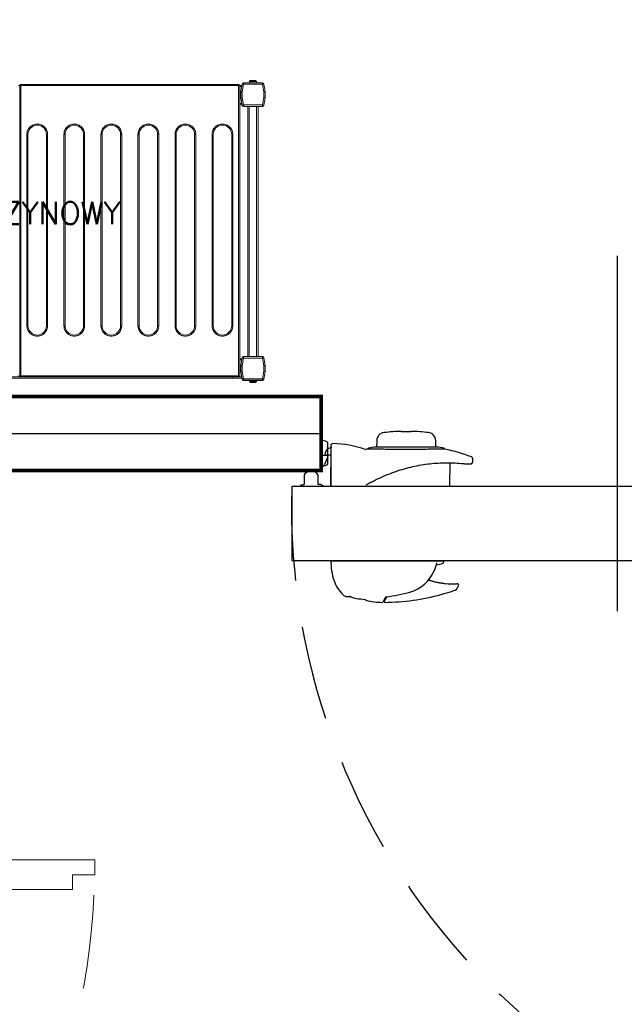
# Model space of a CAD drawing. Header units: millimetres. Extents: x 6161 to 8965, y -9035 to -5431.
# Tile 99 of 256: x 7898 to 7979, y -7390 to -7257. Entities that reach past the tile are written whole.
import ezdxf

# ---------------------------------------------------------------- set-up
doc = ezdxf.new("R2010")
doc.units = ezdxf.units.MM
doc.linetypes.add('DASHED', pattern=[19.05, 12.7, -6.35])
doc.layers.add('drzwi', color=30, linetype='Continuous', lineweight=20)
doc.layers.add('Komory', color=132, linetype='Continuous')
doc.layers.add('Regały', color=3, linetype='Continuous')
doc.styles.add('JACEK_07', font='SIMPLEX.SHX', dxfattribs={"width": 0.7})
doc.styles.add('RomanS', font='romans.shx')
doc.linetypes.add('BATTING', pattern='A,0.0001,-0.1,[134,ltypeshp.shx,S=0.1,R=0,X=-0.1,Y=0],-0.2,[134,ltypeshp.shx,S=0.1,R=180,X=0.1,Y=0],-0.1', length=0.4001)

# ---------------------------------------------------------------- blocks, each defined once
blk = doc.blocks.new('*U48')
blk.add_lwpolyline([(4, 7), (4, 10), (6, 10), (6, 100), (4, 100), (4, 103), (2, 103), (2, 7)], close=True)
at = {"color": 7}
blk.add_lwpolyline([(50, 25), (50, -25)], dxfattribs=at)
for points in [[(-2, -5), (0, -5), (0, 5), (-2, 5), (-2, 7), (2, 7), (2, 5), (2, -7), (-2, -7), (-2, -5)], [(102, -5), (100, -5), (100, 5), (102, 5), (102, 7), (98, 7), (98, 5), (98, -7), (102, -7), (102, -5)], [(2, 5), (5, 5), (5, -5), (2, -5)], [(98, 5), (95, 5), (95, -5), (98, -5)]]:
    blk.add_lwpolyline(points)
at = {"linetype": 'DASHED'}
blk.add_arc((2, 7), 96, 360, 90, dxfattribs=at)
at = {"color": 7, "insert": (50, 0), "char_height": 10, "width": 10, "attachment_point": 5, "rotation": 90, "style": 'JACEK_07'}
blk.add_mtext('90\\P200', dxfattribs=at)
blk = doc.blocks.new('*U583')
at = {"const_width": 0.5}
blk.add_lwpolyline([(135, 330), (135, 340), (260, 340), (260, 0), (0, 0), (0, 340), (55, 340), (55, 330), (10, 330), (10, 10), (250, 10), (250, 330)], close=True, dxfattribs=at)
at = {"color": 253, "linetype": 'BATTING', "ltscale": 12, "true_color": 0xadadad}
blk.add_lwpolyline([(55, 335), (5, 335), (5, 5), (255, 5), (255, 335), (135, 335)], dxfattribs=at)
blk = doc.blocks.new('*U602')
at = {"lineweight": 15}
for p, q in [((72.83, -0.67), (72.68, -0.67)), ((72.83, -0.67), (72.83, -39.87)), ((72.98, -0.67), (72.83, -0.67)), ((72.98, -0.52), (72.98, -0.52)), ((102.38, -0.52), (72.98, -0.52)), ((72.98, -0.52), (72.98, -0.67)), ((102.38, -0.67), (72.98, -0.67)), ((72.98, -0.67), (72.98, -39.87)), ((102.38, -0.52), (102.38, -0.52)), ((102.38, -0.67), (102.38, -0.52)), ((102.53, -0.67), (102.38, -0.67)), ((102.38, -39.87), (102.38, -0.67)), ((102.53, -39.87), (102.53, -0.67)), ((102.53, -0.68), (102.83, -0.68)), ((102.53, -0.82), (102.8, -0.82)), ((102.87, -0.47), (102.69, -1.48)), ((103.06, -0.5), (102.88, -1.52)), ((103.06, -0.3), (103.06, -0.5)), ((105.59, -0.3), (103.06, -0.3)), ((105.59, -0.5), (103.06, -0.5)), ((103.86, -0.12), (103.85, -0.12)), ((103.85, -0.15), (103.85, -0.3)), ((104.8, -0.15), (103.85, -0.15)), ((104.8, -0.12), (104.79, -0.12)), ((104.8, -0.3), (104.8, -0.15)), ((105.59, -0.5), (105.59, -0.3)), ((105.77, -1.52), (105.59, -0.5)), ((105.96, -1.48), (105.78, -0.47)), ((105.78, -0.47), (105.97, -1.5)), ((102.68, -1.5), (102.69, -1.48)), ((102.68, -1.52), (102.68, -1.5)), ((102.88, -1.52), (102.68, -1.52)), ((102.68, -1.52), (102.68, -2.3)), ((102.68, -2.38), (102.68, -2.3)), ((102.68, -2.3), (102.87, -3.33)), ((102.82, -3.12), (102.68, -2.38)), ((102.88, -1.52), (102.88, -2.28)), ((102.88, -2.28), (103.06, -3.3)), ((105.59, -3.3), (105.77, -2.28)), ((105.77, -2.28), (105.77, -1.52)), ((105.97, -1.52), (105.77, -1.52)), ((105.78, -3.33), (105.97, -2.3)), ((105.97, -2.3), (105.78, -3.33)), ((105.97, -1.5), (105.97, -2.3)), ((105.97, -2.3), (105.97, -1.52)), ((102.53, -3.12), (102.82, -3.12)), ((102.53, -3.28), (102.84, -3.28)), ((103.06, -3.3), (105.59, -3.3)), ((103.06, -3.3), (103.06, -3.5)), ((103.06, -3.5), (105.59, -3.5)), ((103.62, -37.29), (103.62, -3.5)), ((103.82, -37.29), (103.82, -3.5)), ((104.82, -37.29), (104.82, -3.5)), ((105.02, -37.29), (105.02, -3.5)), ((105.59, -3.5), (105.59, -3.3)), ((102.53, -37.58), (102.84, -37.58)), ((102.53, -37.73), (102.82, -37.73)), ((102.68, -38.48), (102.82, -37.73)), ((102.68, -38.5), (102.68, -38.48)), ((102.68, -38.5), (102.68, -38.51)), ((102.68, -38.5), (102.68, -38.5)), ((102.68, -38.51), (102.68, -39.29)), ((102.88, -38.51), (102.68, -38.51)), ((102.87, -37.46), (102.69, -38.47)), ((103.06, -37.49), (102.88, -38.51)), ((102.88, -38.51), (102.88, -39.27)), ((103.06, -37.29), (103.06, -37.49)), ((105.59, -37.29), (103.06, -37.29)), ((105.59, -37.49), (103.06, -37.49)), ((105.59, -37.49), (105.59, -37.29)), ((105.77, -38.51), (105.59, -37.49)), ((105.77, -39.27), (105.77, -38.51)), ((105.97, -38.51), (105.77, -38.51)), ((105.96, -38.47), (105.78, -37.46)), ((105.97, -39.3), (105.97, -38.5)), ((105.97, -38.5), (105.97, -38.5)), ((105.97, -39.29), (105.97, -38.51)), ((72.68, -39.87), (72.83, -39.87)), ((72.83, -39.87), (72.98, -39.87)), ((72.98, -39.87), (102.38, -39.87)), ((72.98, -39.97), (72.98, -39.87)), ((102.38, -39.87), (102.53, -39.87)), ((102.38, -39.87), (102.38, -39.97)), ((102.68, -39.29), (102.87, -40.33)), ((102.68, -39.29), (102.68, -39.3)), ((102.68, -39.3), (102.87, -40.33)), ((102.88, -39.27), (103.06, -40.29)), ((105.59, -40.29), (105.77, -39.27)), ((105.78, -40.33), (105.97, -39.29)), ((105.78, -40.33), (105.97, -39.3)), ((101.58, -40.03), (4.38, -40.03)), ((101.58, -40.18), (4.38, -40.18)), ((72.98, -40.02), (72.98, -39.97)), ((72.98, -40.02), (102.38, -40.02)), ((101.58, -40.02), (101.58, -40.03)), ((101.58, -40.03), (101.58, -40.18)), ((101.58, -40.03), (102.81, -40.03)), ((101.58, -40.18), (102.84, -40.18)), ((102.38, -39.97), (102.38, -40.02)), ((103.06, -40.29), (105.59, -40.29)), ((103.06, -40.29), (103.06, -40.49)), ((103.06, -40.49), (105.59, -40.49)), ((103.06, -40.5), (105.59, -40.5)), ((103.85, -40.5), (103.85, -40.65)), ((103.85, -40.65), (104.8, -40.65)), ((104.09, -40.68), (104.2, -40.68)), ((104.24, -40.8), (104.15, -40.8)), ((104.8, -40.65), (104.8, -40.5)), ((105.59, -40.49), (105.59, -40.29))]:
    blk.add_line(p, q, dxfattribs=at)
at = {"color": 253, "lineweight": 15, "true_color": 0xa6a6a6}
for p, q in [((73.8, -33.12), (73.8, -7.27)), ((73.8, -7.27), (73.95, -7.27)), ((73.95, -33.12), (73.95, -7.27)), ((76.45, -7.27), (76.45, -33.12)), ((76.45, -7.27), (76.6, -7.27)), ((76.6, -7.27), (76.6, -33.12)), ((78.8, -33.12), (78.8, -7.27)), ((78.8, -7.27), (78.95, -7.27)), ((78.95, -33.12), (78.95, -7.27)), ((81.45, -7.27), (81.45, -33.12)), ((81.45, -7.27), (81.6, -7.27)), ((81.6, -7.27), (81.6, -33.12)), ((83.8, -33.12), (83.8, -7.27)), ((83.8, -7.27), (83.95, -7.27)), ((83.95, -33.12), (83.95, -7.27)), ((86.45, -7.27), (86.45, -33.12)), ((86.45, -7.27), (86.6, -7.27)), ((86.6, -7.27), (86.6, -33.12)), ((88.8, -33.12), (88.8, -7.27)), ((88.8, -7.27), (88.95, -7.27)), ((88.95, -33.12), (88.95, -7.27)), ((91.45, -7.27), (91.45, -33.12)), ((91.45, -7.27), (91.6, -7.27)), ((91.6, -7.27), (91.6, -33.12)), ((93.8, -33.12), (93.8, -7.27)), ((93.8, -7.27), (93.95, -7.27)), ((93.95, -33.12), (93.95, -7.27)), ((96.45, -7.27), (96.45, -33.12)), ((96.45, -7.27), (96.6, -7.27)), ((96.6, -7.27), (96.6, -33.12)), ((98.8, -33.12), (98.8, -7.27)), ((98.8, -7.27), (98.95, -7.27)), ((98.95, -33.12), (98.95, -7.27)), ((101.45, -7.27), (101.45, -33.12)), ((101.45, -7.27), (101.6, -7.27)), ((101.6, -7.27), (101.6, -33.12)), ((73.8, -33.12), (73.95, -33.12)), ((76.6, -33.12), (76.45, -33.12)), ((78.8, -33.12), (78.95, -33.12)), ((81.6, -33.12), (81.45, -33.12)), ((83.8, -33.12), (83.95, -33.12)), ((86.6, -33.12), (86.45, -33.12)), ((88.8, -33.12), (88.95, -33.12)), ((91.6, -33.12), (91.45, -33.12)), ((93.8, -33.12), (93.95, -33.12)), ((96.6, -33.12), (96.45, -33.12)), ((98.8, -33.12), (98.95, -33.12)), ((101.6, -33.12), (101.45, -33.12))]:
    blk.add_line(p, q, dxfattribs=at)
at = {"lineweight": 15, "flags": 128}
for points in [[(103.06, -0.5), (103.02, -0.49), (102.99, -0.49), (102.95, -0.48), (102.92, -0.48), (102.9, -0.47), (102.88, -0.47), (102.87, -0.47), (102.87, -0.47)], [(105.78, -0.47), (105.78, -0.47), (105.77, -0.47), (105.75, -0.47), (105.73, -0.48), (105.7, -0.48), (105.66, -0.49), (105.63, -0.49), (105.59, -0.5)], [(102.88, -2.28), (102.84, -2.29), (102.81, -2.29), (102.77, -2.29), (102.74, -2.29), (102.72, -2.3), (102.7, -2.3), (102.69, -2.3), (102.68, -2.3)], [(102.69, -1.48), (102.69, -1.48), (102.7, -1.49), (102.72, -1.49), (102.74, -1.49), (102.77, -1.5), (102.81, -1.5), (102.84, -1.51), (102.88, -1.52)], [(105.77, -1.52), (105.8, -1.51), (105.84, -1.5), (105.88, -1.5), (105.91, -1.49), (105.93, -1.49), (105.95, -1.49), (105.96, -1.48), (105.96, -1.48)], [(105.97, -2.3), (105.96, -2.3), (105.95, -2.3), (105.94, -2.3), (105.92, -2.3), (105.89, -2.29), (105.87, -2.29), (105.83, -2.29), (105.8, -2.29), (105.77, -2.28)], [(102.84, -3.28), (102.84, -3.27), (102.84, -3.26), (102.84, -3.25), (102.83, -3.23), (102.83, -3.21), (102.83, -3.18), (102.82, -3.15), (102.82, -3.12)], [(102.87, -3.33), (102.87, -3.33), (102.88, -3.33), (102.9, -3.33), (102.92, -3.32), (102.95, -3.32), (102.99, -3.31), (103.02, -3.31), (103.06, -3.3)], [(105.59, -3.3), (105.63, -3.31), (105.66, -3.31), (105.7, -3.32), (105.73, -3.32), (105.75, -3.33), (105.77, -3.33), (105.78, -3.33), (105.78, -3.33)], [(102.69, -38.47), (102.69, -38.47), (102.7, -38.48), (102.72, -38.48), (102.74, -38.48), (102.77, -38.49), (102.81, -38.5), (102.84, -38.5), (102.88, -38.51)], [(102.82, -37.73), (102.82, -37.7), (102.83, -37.67), (102.83, -37.64), (102.83, -37.62), (102.84, -37.6), (102.84, -37.59), (102.84, -37.58), (102.84, -37.58)], [(103.06, -37.49), (103.02, -37.48), (102.99, -37.48), (102.95, -37.47), (102.92, -37.47), (102.9, -37.46), (102.88, -37.46), (102.87, -37.46), (102.87, -37.46)], [(105.78, -37.46), (105.78, -37.46), (105.77, -37.46), (105.75, -37.46), (105.73, -37.47), (105.7, -37.47), (105.66, -37.48), (105.63, -37.48), (105.59, -37.49)], [(105.77, -38.51), (105.8, -38.5), (105.84, -38.5), (105.88, -38.49), (105.91, -38.48), (105.93, -38.48), (105.95, -38.48), (105.96, -38.47), (105.96, -38.47)], [(102.88, -39.27), (102.84, -39.28), (102.81, -39.28), (102.77, -39.28), (102.74, -39.29), (102.72, -39.29), (102.7, -39.29), (102.69, -39.29), (102.68, -39.29)], [(105.97, -39.29), (105.96, -39.29), (105.95, -39.29), (105.94, -39.29), (105.92, -39.29), (105.89, -39.29), (105.87, -39.28), (105.83, -39.28), (105.8, -39.28), (105.77, -39.27)], [(102.87, -40.33), (102.87, -40.33), (102.88, -40.32), (102.9, -40.32), (102.92, -40.32), (102.95, -40.31), (102.99, -40.3), (103.02, -40.3), (103.06, -40.29)], [(105.59, -40.29), (105.63, -40.3), (105.66, -40.3), (105.7, -40.31), (105.73, -40.32), (105.75, -40.32), (105.77, -40.32), (105.78, -40.33), (105.78, -40.33)]]:
    blk.add_lwpolyline(points, dxfattribs=at)
at = {"lineweight": 15}
for centre, radius, start, end in [((103.06, -0.5), 0.2, 90, 170), ((104, -0.15), 0.15, 168.463, 180), ((104.65, -0.15), 0.15, 0, 11.537), ((105.59, -0.5), 0.2, 10, 90), ((102.88, -1.52), 0.2, 170, 180), ((105.77, -1.52), 0.2, 0, 10), ((103.06, -3.3), 0.2, 190, 270), ((105.59, -3.3), 0.2, 270, 350), ((102.88, -38.51), 0.2, 170, 180), ((103.06, -37.49), 0.2, 90, 170), ((105.59, -37.49), 0.2, 10, 90), ((105.77, -38.51), 0.2, 0, 10), ((72.68, -39.87), 0.15, 270, 0), ((72.98, -39.87), 0.15, 180, 270), ((102.38, -39.87), 0.15, 270, 0), ((103.06, -40.29), 0.2, 190, 270), ((103.06, -40.3), 0.2, 190, 270), ((104, -40.65), 0.15, 180, 270), ((104.65, -40.65), 0.15, 270, 0), ((105.59, -40.29), 0.2, 270, 350), ((105.59, -40.3), 0.2, 270, 350)]:
    blk.add_arc(centre, radius, start, end, dxfattribs=at)
at = {"color": 253, "lineweight": 15, "true_color": 0xa6a6a6}
for centre, start, end in [((75.2, -7.27), 0, 180), ((80.2, -7.27), 0, 180), ((85.2, -7.27), 0, 180), ((90.2, -7.27), 0, 180), ((95.2, -7.27), 0, 180), ((100.2, -7.27), 0, 180), ((75.2, -33.12), 180, 0), ((80.2, -33.12), 180, 0), ((85.2, -33.12), 180, 0), ((90.2, -33.12), 180, 0), ((95.2, -33.12), 180, 0), ((100.2, -33.12), 180, 0)]:
    blk.add_arc(centre, 1.25, start, end, dxfattribs=at)
at = {"lineweight": 15}
for points, knots in [([(104.01, 0), (103.99, 0), (103.95, -0.01), (103.91, -0.03), (103.87, -0.07), (103.86, -0.1), (103.86, -0.12)], [0, 0, 0, 0, 0.250226, 0.500554, 0.748143, 1, 1, 1, 1]), ([(104.64, 0), (104.63, 0), (104.61, 0), (104.54, 0), (104.44, 0), (104.32, 0), (104.21, 0), (104.11, 0), (104.04, 0), (104.02, 0), (104.01, 0)], [0, 0, 0, 0, 0.121175, 0.25, 0.378822, 0.499997, 0.621178, 0.75, 0.878825, 1, 1, 1, 1]), ([(104.79, -0.12), (104.79, -0.1), (104.78, -0.07), (104.74, -0.03), (104.7, -0.01), (104.66, 0), (104.64, 0)], [0, 0, 0, 0, 0.243636, 0.487236, 0.731945, 1, 1, 1, 1]), ([(72.98, -0.52), (72.97, -0.52), (72.95, -0.52), (72.92, -0.53), (72.9, -0.55), (72.87, -0.57), (72.84, -0.61), (72.84, -0.65), (72.83, -0.67)], [0, 0, 0, 0, 0.130781, 0.260022, 0.38798, 0.514586, 0.761734, 1, 1, 1, 1]), ([(102.53, -0.67), (102.53, -0.65), (102.53, -0.61), (102.5, -0.57), (102.47, -0.55), (102.44, -0.53), (102.41, -0.52), (102.39, -0.52), (102.38, -0.52)], [0, 0, 0, 0, 0.238259, 0.485419, 0.612024, 0.73998, 0.86922, 1, 1, 1, 1]), ([(104.04, -40.8), (104.05, -40.8), (104.07, -40.8), (104.12, -40.8), (104.15, -40.8)], [0, 0, 0, 0, 0.311918, 1, 1, 1, 1]), ([(104.15, -40.8), (104.14, -40.8), (104.13, -40.79), (104.11, -40.77), (104.1, -40.73), (104.09, -40.7), (104.09, -40.68)], [0, 0, 0, 0, 0.250221, 0.50053, 0.748157, 1, 1, 1, 1]), ([(104.2, -40.68), (104.2, -40.7), (104.21, -40.73), (104.22, -40.77), (104.24, -40.79), (104.25, -40.8), (104.26, -40.8)], [0, 0, 0, 0, 0.243638, 0.487263, 0.731981, 1, 1, 1, 1]), ([(104.26, -40.8), (104.29, -40.8), (104.37, -40.8), (104.48, -40.8), (104.57, -40.8), (104.63, -40.8), (104.65, -40.8), (104.65, -40.8), (104.65, -40.8)], [0, 0, 0, 0, 0.188946, 0.389822, 0.590683, 0.779625, 0.968579, 1, 1, 1, 1])]:
    blk.add_open_spline(points, degree=3, knots=knots, dxfattribs=at)
at = {"color": 253, "lineweight": 15, "true_color": 0xa6a6a6}
for points, knots in [([(73.8, -7.27), (73.81, -7.18), (73.82, -7), (73.89, -6.74), (74.02, -6.49), (74.21, -6.27), (74.43, -6.09), (74.68, -5.96), (74.94, -5.88), (75.2, -5.86), (75.46, -5.88), (75.73, -5.96), (75.98, -6.09), (76.2, -6.27), (76.38, -6.49), (76.51, -6.74), (76.59, -7), (76.6, -7.18), (76.6, -7.27)], [0, 0, 0, 0, 0.058258, 0.120006, 0.184321, 0.25, 0.31568, 0.379995, 0.441741, 0.5, 0.558259, 0.620005, 0.68432, 0.75, 0.815679, 0.879994, 0.941742, 1, 1, 1, 1]), ([(78.8, -7.27), (78.81, -7.18), (78.82, -7), (78.89, -6.74), (79.02, -6.49), (79.21, -6.27), (79.43, -6.09), (79.68, -5.96), (79.94, -5.88), (80.2, -5.86), (80.46, -5.88), (80.73, -5.96), (80.98, -6.09), (81.2, -6.27), (81.38, -6.49), (81.51, -6.74), (81.59, -7), (81.6, -7.18), (81.6, -7.27)], [0, 0, 0, 0, 0.058258, 0.120006, 0.18432, 0.25, 0.31568, 0.379994, 0.441742, 0.5, 0.558257, 0.620005, 0.68432, 0.75, 0.81568, 0.879994, 0.941742, 1, 1, 1, 1]), ([(83.8, -7.27), (83.81, -7.18), (83.82, -7), (83.89, -6.74), (84.02, -6.49), (84.21, -6.27), (84.43, -6.09), (84.68, -5.96), (84.94, -5.88), (85.2, -5.86), (85.46, -5.88), (85.73, -5.96), (85.98, -6.09), (86.2, -6.27), (86.38, -6.49), (86.51, -6.74), (86.59, -7), (86.6, -7.18), (86.6, -7.27)], [0, 0, 0, 0, 0.058258, 0.120006, 0.18432, 0.25, 0.315679, 0.379994, 0.441742, 0.500001, 0.558258, 0.620006, 0.68432, 0.75, 0.81568, 0.879994, 0.941742, 1, 1, 1, 1]), ([(88.8, -7.27), (88.81, -7.18), (88.82, -7), (88.89, -6.74), (89.02, -6.49), (89.21, -6.27), (89.43, -6.09), (89.68, -5.96), (89.94, -5.88), (90.2, -5.86), (90.46, -5.88), (90.73, -5.96), (90.98, -6.09), (91.2, -6.27), (91.38, -6.49), (91.51, -6.74), (91.59, -7), (91.6, -7.18), (91.6, -7.27)], [0, 0, 0, 0, 0.058258, 0.120006, 0.18432, 0.25, 0.31568, 0.379994, 0.441742, 0.499999, 0.558258, 0.620006, 0.684321, 0.75, 0.81568, 0.879994, 0.941742, 1, 1, 1, 1]), ([(93.8, -7.27), (93.81, -7.18), (93.82, -7), (93.89, -6.74), (94.02, -6.49), (94.21, -6.27), (94.43, -6.09), (94.68, -5.96), (94.94, -5.88), (95.2, -5.86), (95.46, -5.88), (95.73, -5.96), (95.98, -6.09), (96.2, -6.27), (96.38, -6.49), (96.51, -6.74), (96.59, -7), (96.6, -7.18), (96.6, -7.27)], [0, 0, 0, 0, 0.058258, 0.120006, 0.18432, 0.25, 0.31568, 0.379995, 0.441743, 0.5, 0.558258, 0.620006, 0.68432, 0.75, 0.81568, 0.879994, 0.941742, 1, 1, 1, 1]), ([(98.8, -7.27), (98.81, -7.18), (98.82, -7), (98.89, -6.74), (99.02, -6.49), (99.21, -6.27), (99.43, -6.09), (99.68, -5.96), (99.94, -5.88), (100.2, -5.86), (100.46, -5.88), (100.73, -5.96), (100.98, -6.09), (101.2, -6.27), (101.38, -6.49), (101.51, -6.74), (101.59, -7), (101.6, -7.18), (101.6, -7.27)], [0, 0, 0, 0, 0.058258, 0.120006, 0.184321, 0.25, 0.31568, 0.379995, 0.441741, 0.5, 0.558259, 0.620005, 0.68432, 0.75, 0.815679, 0.879994, 0.941742, 1, 1, 1, 1]), ([(76.6, -33.12), (76.6, -33.2), (76.59, -33.38), (76.51, -33.64), (76.38, -33.89), (76.2, -34.11), (75.98, -34.29), (75.73, -34.42), (75.46, -34.5), (75.2, -34.52), (74.94, -34.5), (74.68, -34.42), (74.43, -34.29), (74.21, -34.11), (74.02, -33.89), (73.89, -33.64), (73.82, -33.38), (73.81, -33.2), (73.8, -33.12)], [0, 0, 0, 0, 0.058258, 0.120005, 0.184321, 0.25, 0.31568, 0.379995, 0.441742, 0.5, 0.558258, 0.620005, 0.68432, 0.75, 0.815679, 0.879995, 0.941742, 1, 1, 1, 1]), ([(81.6, -33.12), (81.6, -33.2), (81.59, -33.38), (81.51, -33.64), (81.38, -33.89), (81.2, -34.11), (80.98, -34.29), (80.73, -34.42), (80.46, -34.5), (80.2, -34.52), (79.94, -34.5), (79.68, -34.42), (79.43, -34.29), (79.21, -34.11), (79.02, -33.89), (78.89, -33.64), (78.82, -33.38), (78.81, -33.2), (78.8, -33.12)], [0, 0, 0, 0, 0.058258, 0.120006, 0.18432, 0.25, 0.31568, 0.379995, 0.441743, 0.5, 0.558258, 0.620006, 0.68432, 0.75, 0.81568, 0.879995, 0.941742, 1, 1, 1, 1]), ([(86.6, -33.12), (86.6, -33.2), (86.59, -33.38), (86.51, -33.64), (86.38, -33.89), (86.2, -34.11), (85.98, -34.29), (85.73, -34.42), (85.46, -34.5), (85.2, -34.52), (84.94, -34.5), (84.68, -34.42), (84.43, -34.29), (84.21, -34.11), (84.02, -33.89), (83.89, -33.64), (83.82, -33.38), (83.81, -33.2), (83.8, -33.12)], [0, 0, 0, 0, 0.058258, 0.120006, 0.18432, 0.25, 0.315679, 0.379994, 0.441742, 0.499999, 0.558258, 0.620006, 0.684321, 0.75, 0.81568, 0.879995, 0.941742, 1, 1, 1, 1]), ([(91.6, -33.12), (91.6, -33.2), (91.59, -33.38), (91.51, -33.64), (91.38, -33.89), (91.2, -34.11), (90.98, -34.29), (90.73, -34.42), (90.46, -34.5), (90.2, -34.52), (89.94, -34.5), (89.68, -34.42), (89.43, -34.29), (89.21, -34.11), (89.02, -33.89), (88.89, -33.64), (88.82, -33.38), (88.81, -33.2), (88.8, -33.12)], [0, 0, 0, 0, 0.058258, 0.120005, 0.18432, 0.25, 0.315679, 0.379994, 0.441742, 0.500001, 0.558258, 0.620006, 0.684321, 0.75, 0.81568, 0.879994, 0.941742, 1, 1, 1, 1]), ([(96.6, -33.12), (96.6, -33.2), (96.59, -33.38), (96.51, -33.64), (96.38, -33.89), (96.2, -34.11), (95.98, -34.29), (95.73, -34.42), (95.46, -34.5), (95.2, -34.52), (94.94, -34.5), (94.68, -34.42), (94.43, -34.29), (94.21, -34.11), (94.02, -33.89), (93.89, -33.64), (93.82, -33.38), (93.81, -33.2), (93.8, -33.12)], [0, 0, 0, 0, 0.058258, 0.120005, 0.18432, 0.25, 0.31568, 0.379994, 0.441742, 0.5, 0.558257, 0.620005, 0.68432, 0.75, 0.81568, 0.879994, 0.941742, 1, 1, 1, 1]), ([(101.6, -33.12), (101.6, -33.2), (101.59, -33.38), (101.51, -33.64), (101.38, -33.89), (101.2, -34.11), (100.98, -34.29), (100.73, -34.42), (100.46, -34.5), (100.2, -34.52), (99.94, -34.5), (99.68, -34.42), (99.43, -34.29), (99.21, -34.11), (99.02, -33.89), (98.89, -33.64), (98.82, -33.38), (98.81, -33.2), (98.8, -33.12)], [0, 0, 0, 0, 0.058258, 0.120005, 0.184321, 0.25, 0.31568, 0.379995, 0.441742, 0.5, 0.558258, 0.620005, 0.68432, 0.75, 0.815679, 0.879995, 0.941742, 1, 1, 1, 1])]:
    blk.add_open_spline(points, degree=3, knots=knots, dxfattribs=at)
at = {"color": 7, "insert": (53, -20.4), "char_height": 3, "width": 106, "attachment_point": 5, "style": 'RomanS'}
blk.add_mtext('REGAŁ CHŁODNICZY MAGAZYNOWY\\P1060x408mm', dxfattribs=at)
blk = doc.blocks.new('*U504')
blk.add_line((40, 24), (40, -24))
at = {"transparency": 33554687}
for p, q in [((71.49, 22.72), (71.4, 22.57)), ((71.4, 22.57), (71.09, 22.03)), ((76.45, 22), (76.02, 22)), ((61.68, 20.96), (61.46, 20.58)), ((64.46, 17.72), (63.77, 17.59)), ((63.42, 17.17), (63.45, 17.29)), ((78.72, 17.17), (63.42, 17.17)), ((63.79, 17.15), (63.8, 17.17)), ((78.22, 17.15), (63.79, 17.15)), ((78.22, 17.15), (78.22, 17.17)), ((62.63, 7.1), (62.6, 3.94)), ((78.72, 7.1), (62.63, 7.1)), ((73.44, 6.67), (73.26, 6.57)), ((73.44, 6.67), (73.59, 6.76)), ((73.59, 6.76), (73.74, 6.85)), ((73.74, 6.85), (73.86, 6.92)), ((73.86, 6.92), (73.98, 6.99)), ((78.71, 7.1), (78.68, 1.94)), ((78.72, 2.95), (78.72, 7.1)), ((70.76, 5.42), (70.48, 5.31)), ((71.04, 5.53), (70.76, 5.42)), ((71.32, 5.64), (71.04, 5.53)), ((71.6, 5.76), (71.32, 5.64)), ((71.87, 5.88), (71.6, 5.76)), ((72.15, 6.01), (71.87, 5.88)), ((72.42, 6.13), (72.15, 6.01)), ((72.69, 6.27), (72.42, 6.13)), ((72.96, 6.41), (72.69, 6.27)), ((73.15, 6.5), (72.96, 6.41)), ((73.18, 6.52), (73.15, 6.5)), ((73.24, 6.56), (73.18, 6.52)), ((73.26, 6.57), (73.24, 6.56)), ((59.66, 4.01), (59.63, 3.98)), ((59.67, 4.03), (59.66, 4.01)), ((59.7, 4.05), (59.68, 4.04)), ((59.68, 4.04), (59.68, 4.03)), ((59.72, 4.06), (59.7, 4.05)), ((59.74, 4.07), (59.72, 4.06)), ((59.77, 4.08), (59.74, 4.07)), ((59.81, 4.09), (59.77, 4.08)), ((59.84, 4.09), (59.81, 4.09)), ((59.89, 4.1), (59.84, 4.09)), ((59.93, 4.1), (59.89, 4.1)), ((59.98, 4.1), (59.93, 4.1)), ((60.03, 4.1), (59.98, 4.1)), ((60.08, 4.1), (60.03, 4.1)), ((60.14, 4.1), (60.08, 4.1)), ((60.2, 4.1), (60.14, 4.1)), ((60.27, 4.09), (60.2, 4.1)), ((60.34, 4.09), (60.27, 4.09)), ((60.41, 4.09), (60.34, 4.09)), ((60.49, 4.08), (60.41, 4.09)), ((60.57, 4.08), (60.49, 4.08)), ((60.65, 4.07), (60.57, 4.08)), ((60.74, 4.06), (60.65, 4.07)), ((60.82, 4.05), (60.74, 4.06)), ((60.91, 4.05), (60.82, 4.05)), ((61.01, 4.04), (60.91, 4.05)), ((61.09, 4.03), (61.01, 4.04)), ((61.12, 4.03), (61.09, 4.03)), ((61.4, 4), (61.12, 4.03)), ((61.67, 3.98), (61.4, 4)), ((64.49, 3.99), (64.21, 3.98)), ((64.78, 4.02), (64.49, 3.99)), ((65.06, 4.04), (64.78, 4.02)), ((65.35, 4.07), (65.06, 4.04)), ((65.63, 4.11), (65.35, 4.07)), ((65.92, 4.15), (65.63, 4.11)), ((66.2, 4.19), (65.92, 4.15)), ((66.49, 4.24), (66.2, 4.19)), ((66.78, 4.29), (66.49, 4.24)), ((67.06, 4.34), (66.78, 4.29)), ((67.35, 4.4), (67.06, 4.34)), ((67.63, 4.46), (67.35, 4.4)), ((67.92, 4.53), (67.63, 4.46)), ((68.21, 4.6), (67.92, 4.53)), ((68.49, 4.68), (68.21, 4.6)), ((68.78, 4.75), (68.49, 4.68)), ((69.07, 4.84), (68.78, 4.75)), ((69.35, 4.92), (69.07, 4.84)), ((69.63, 5.01), (69.35, 4.92)), ((69.92, 5.11), (69.63, 5.01)), ((70.2, 5.21), (69.92, 5.11)), ((70.48, 5.31), (70.2, 5.21)), ((79.13, 3.16), (79.57, 4.18)), ((79.32, 4.28), (79.72, 4.39)), ((79.9, 4.47), (80, 4.5)), ((59.53, 3.83), (59.53, 3.43)), ((59.57, 3.91), (59.56, 3.9)), ((59.56, 3.9), (59.56, 3.9)), ((59.56, 3.9), (59.56, 3.9)), ((59.58, 3.92), (59.57, 3.91)), ((59.59, 3.94), (59.58, 3.92)), ((59.61, 3.96), (59.59, 3.94)), ((59.63, 3.98), (59.61, 3.96)), ((61.95, 3.97), (61.67, 3.98)), ((62.23, 3.95), (61.95, 3.97)), ((62.51, 3.94), (62.23, 3.95)), ((62.79, 3.94), (62.51, 3.94)), ((63.07, 3.94), (62.79, 3.94)), ((63.36, 3.94), (63.07, 3.94)), ((63.64, 3.95), (63.36, 3.94)), ((63.92, 3.96), (63.64, 3.95)), ((64.21, 3.98), (63.92, 3.96)), ((78.72, 2.95), (78.68, 2.95)), ((79.41, 2.89), (78.68, 2.89)), ((79.1, 3.99), (79.1, 2.89)), ((80, 2.9), (79.15, 2.9)), ((63.31, 2.1), (63.31, 2.1)), ((63.31, 2.1), (63.32, 2.1)), ((63.32, 2.1), (63.34, 2.1)), ((63.34, 2.1), (63.39, 2.1)), ((63.35, 2.1), (63.35, 2.08)), ((63.39, 2.1), (63.45, 2.1)), ((63.45, 2.1), (63.53, 2.1)), ((63.53, 2.1), (63.62, 2.11)), ((63.62, 2.11), (63.72, 2.11)), ((63.72, 2.11), (63.85, 2.11)), ((63.85, 2.11), (63.98, 2.11)), ((63.98, 2.11), (64.14, 2.12)), ((64.14, 2.12), (64.3, 2.12)), ((64.3, 2.12), (64.48, 2.12)), ((64.43, 1.82), (72.63, 1.82)), ((64.48, 2.12), (64.67, 2.12)), ((64.53, 1.82), (64.55, 0.94)), ((64.67, 2.12), (64.88, 2.13)), ((64.88, 2.13), (65.09, 2.13)), ((65.09, 2.13), (65.32, 2.13)), ((65.32, 2.13), (65.56, 2.13)), ((65.56, 2.13), (65.8, 2.14)), ((65.8, 2.14), (66.06, 2.14)), ((66.06, 2.14), (66.32, 2.14)), ((66.32, 2.14), (66.59, 2.14)), ((66.59, 2.14), (66.86, 2.14)), ((66.86, 2.14), (67.15, 2.15)), ((67.15, 2.15), (67.43, 2.15)), ((67.43, 2.15), (67.72, 2.15)), ((67.72, 2.15), (68.01, 2.15)), ((68.01, 2.15), (68.3, 2.15)), ((68.3, 2.15), (68.6, 2.15)), ((68.6, 2.15), (68.89, 2.15)), ((68.89, 2.15), (69.18, 2.15)), ((69.18, 2.15), (69.47, 2.15)), ((69.47, 2.15), (69.76, 2.15)), ((69.76, 2.15), (70.04, 2.15)), ((70.04, 2.15), (70.32, 2.14)), ((70.32, 2.14), (70.59, 2.14)), ((70.59, 2.14), (70.86, 2.14)), ((70.86, 2.14), (71.12, 2.14)), ((71.12, 2.14), (71.37, 2.14)), ((71.37, 2.14), (71.6, 2.13)), ((71.6, 2.13), (71.82, 2.13)), ((71.82, 2.13), (72.03, 2.13)), ((72.03, 2.13), (72.23, 2.13)), ((72.23, 2.13), (72.43, 2.12)), ((72.43, 2.12), (72.62, 2.12)), ((72.51, 0.94), (72.53, 1.82)), ((72.62, 2.12), (72.79, 2.12)), ((72.79, 2.12), (72.96, 2.11)), ((72.96, 2.11), (73.11, 2.11)), ((73.11, 2.11), (73.24, 2.11)), ((73.24, 2.11), (73.36, 2.11)), ((73.36, 2.11), (73.46, 2.11)), ((73.46, 2.11), (73.55, 2.1)), ((73.55, 2.1), (73.62, 2.1)), ((73.62, 2.1), (73.68, 2.1)), ((73.68, 2.1), (73.72, 2.1)), ((73.71, 2.08), (73.71, 2.1)), ((73.72, 2.1), (73.75, 2.1)), ((73.75, 2.1), (73.75, 2.1)), ((78.68, 1.93), (78.68, 1.94)), ((78.68, 1.9), (78.68, 1.93)), ((78.68, 1.87), (78.68, 1.9)), ((78.68, 1.85), (78.68, 1.87)), ((78.73, 1.85), (78.68, 1.85)), ((78.68, 1.85), (78.68, 1.85)), ((78.73, 1.65), (78.73, 1.85)), ((79.1, 2.06), (79.1, 1.38)), ((79.12, 1.28), (79.12, 1.27)), ((79.32, 1.08), (80, 0.9)), ((69.18, -0.29), (67.88, -0.29))]:
    blk.add_line(p, q, dxfattribs=at)
at = {"ltscale": 0.1, "transparency": 33554687}
blk.add_line((79.1, 2.89), (79.1, 2.06), dxfattribs=at)
at = {"transparency": 33554684}
for points in [[(-4, 7.23, 0.414214), (-3.92, 7.15), (83.92, 7.15, 0.414214), (84, 7.23), (84, 17.07, 0.414814), (83.93, 17.15), (-3.91, 17.15, 0.414814), (-4, 17.07), (-4, 7.23)], [(79.99, 6.95), (79.99, 7), (79.89, 7, -0.175422), (79.7, 7.07, -0.244753), (79.69, 7.09), (79.69, 7.12, -0.414214), (79.72, 7.15), (82.47, 7.15, -0.414214), (82.49, 7.12), (82.49, 7.09, -0.200685), (82.48, 7.07), (82.43, 7.03), (82.75, 7.1), (82.76, 7.05, -0.414214), (82.68, 6.93), (82.29, 6.85), (82.29, 5.57, -0.649069), (80.49, 5.6), (80.49, 6.85), (80.09, 6.85, -0.414214), (79.99, 6.95)]]:
    blk.add_lwpolyline(points, format="xyb", dxfattribs=at)
blk.add_lwpolyline([(80, 5), (80, -5)], dxfattribs=at)
at = {"color": 254, "linetype": 'DASHED', "true_color": 0xcfcfcf, "transparency": 33554684}
blk.add_arc((-7.1, 9.9), 91.13, 358.293, 91.4158, dxfattribs=at)
at = {"transparency": 33554687}
for centre, radius, start, end in [((71.73, -7.2), 30, 90.5481, 105.2579), ((-2998044.4, 1730984.7), 3461925.68, 330.00000387, 330.00001738), ((71.44, 22.75), 0.05, 330, 90.5491), ((71.75, 22.75), 0.05, 89.8178, 149.9955), ((71.72, 13.8), 9, 75.6725, 89.8155), ((71.61, -6.83), 29.61, 107.4095, 109.122), ((71.73, -7.22), 30.01, 105.2584, 107.4201), ((69.39, 16.58), 5.02, 105.7072, 157.7388), ((74.11, -0.95), 23.18, 97.1545, 105.214), ((-96.19, -1437.28), 1469.59, 83.29915, 83.34879), ((75.06, 20.51), 1.77, 59.8398, 82.714), ((72.04, 15.22), 7.87, 58.0399, 60.16), ((76.47, 21.1), 0.902, 46.6763, 91.4795), ((74, 18.48), 4.5, 18, 46.6532), ((61.63, 20.48), 0.2, 150.0458, 276.6991), ((62.28, 10.3), 10, 84.3898, 93.5902), ((69.72, 17.09), 9, 0.5, 18), ((63.84, 17.2), 0.4, 99.8416, 166.98), ((71.08, 15.81), 6.89, 157.169, 166.1485), ((59.74, 3.96), 0.0994, 133.1622, 138.2844), ((79.4, 3.99), 0.3, 105, 180), ((80.03, 3.99), 0.5, 105, 157), ((59.63, 3.83), 0.1, 157.4387, 180), ((59.83, 3.43), 0.3, 179.9247, 249.3857), ((59.63, 3.83), 0.1, 138.5596, 157.4387), ((68.53, 26.55), 25, 249.3765, 257.9417), ((78.66, 2.79), 0.85, 271.6226, 0), ((79.5, 3), 0.4, 157, 180), ((79.15, 2.95), 0.05, 180, 270), ((79.41, 2.79), 0.1, 0, 90), ((63.47, 2.08), 0.12, 180, 260.8779), ((67.45, 26.84), 25.2, 260.8779, 263.1122), ((64.43, 1.87), 0.05, 263.1122, 270), ((72.63, 1.87), 0.05, 270, 276.8878), ((69.61, 26.84), 25.2, 276.8878, 279.1221), ((73.59, 2.08), 0.12, 279.1221, 0), ((68.53, 26.55), 25, 282.0602, 282.6421), ((74.02, 2.06), 0.1, 70.8033, 102.8377), ((78.73, 15.35), 14, 250.5019, 268.7555), ((78.43, 1.65), 0.3, 268.7555, 359.5), ((79.41, 1.38), 0.307, 179.9904, 199.8744), ((65.65, 0.96), 1.1, 181, 263.5706), ((71.41, 0.96), 1.1, 276.4294, 359), ((79.4, 1.37), 0.3, 200.0974, 255), ((68.53, 26.55), 26.85, 263.5706, 268.6225), ((68.53, 26.55), 26.85, 271.3775, 276.4294)]:
    blk.add_arc(centre, radius, start, end, dxfattribs=at)
for points, knots in [([(71.3, 22.07), (71.3, 22.07), (71.3, 22.07), (71.3, 22.07), (71.29, 22.06), (71.29, 22.06), (71.27, 22.06), (71.25, 22.06), (71.23, 22.05), (71.22, 22.05)], [0, 0, 0, 0, 0.0290633, 0.0714678, 0.0970914, 0.1891856, 0.2978479, 0.5497264, 0.8324144, 0.8324144, 0.8324144, 0.8324144]), ([(74.07, 22.41), (74.07, 22.41), (74.06, 22.43), (74.05, 22.45), (74.03, 22.46), (74.02, 22.48), (74, 22.49), (73.98, 22.5), (73.97, 22.51), (73.95, 22.52), (73.95, 22.52)], [0, 0, 0, 0, 0.232433, 0.455468, 0.67195, 0.883152, 1.089409, 1.291637, 1.491434, 1.690369, 1.690369, 1.690369, 1.690369]), ([(61.91, 21.14), (61.9, 21.14), (61.89, 21.14), (61.86, 21.13), (61.84, 21.12), (61.82, 21.1), (61.79, 21.09), (61.77, 21.07), (61.75, 21.05), (61.73, 21.03), (61.71, 21.01), (61.69, 20.99), (61.68, 20.97), (61.68, 20.96)], [0, 0, 0, 0, 0.199401, 0.485424, 0.754749, 1.002974, 1.27341, 1.527572, 1.816148, 2.125015, 2.404212, 2.697198, 2.999466, 2.999466, 2.999466, 2.999466]), ([(65.5, 19.77), (65.46, 19.78), (65.37, 19.81), (65.21, 19.86), (65.01, 19.92), (64.8, 19.98), (64.6, 20.03), (64.41, 20.07), (64.23, 20.11), (64.05, 20.14), (63.87, 20.17), (63.69, 20.2), (63.51, 20.22), (63.37, 20.24), (63.29, 20.25), (63.26, 20.25)], [17.111436, 17.111436, 17.111436, 17.111436, 18.224018, 20.113651, 22.180463, 24.288958, 26.716097, 28.391912, 30.195176, 32.128218, 33.887195, 35.711387, 37.691634, 39.144941, 40.092956, 40.092956, 40.092956, 40.092956])]:
    blk.add_open_spline(points, degree=3, knots=knots, dxfattribs=at)

msp = doc.modelspace()

# ---------------------------------------------------------------- block references
at = {"layer": 'drzwi', "rotation": 270}
msp.add_blockref('*U48', (7804.67, -7368.32), dxfattribs=at)
at = {"layer": 'Komory'}
for name, p, rotation in [('*U583', (8073.24, -6977.74), 179.9999999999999), ('*U504', (8018.24, -7312.74), 180)]:
    msp.add_blockref(name, p, dxfattribs=dict(at, rotation=rotation))
at = {"layer": 'Regały', "linetype": 'Continuous', "lineweight": 25}
msp.add_blockref('*U602', (7824.69, -7265.06), dxfattribs=at)

doc.saveas('drawing.dxf')
